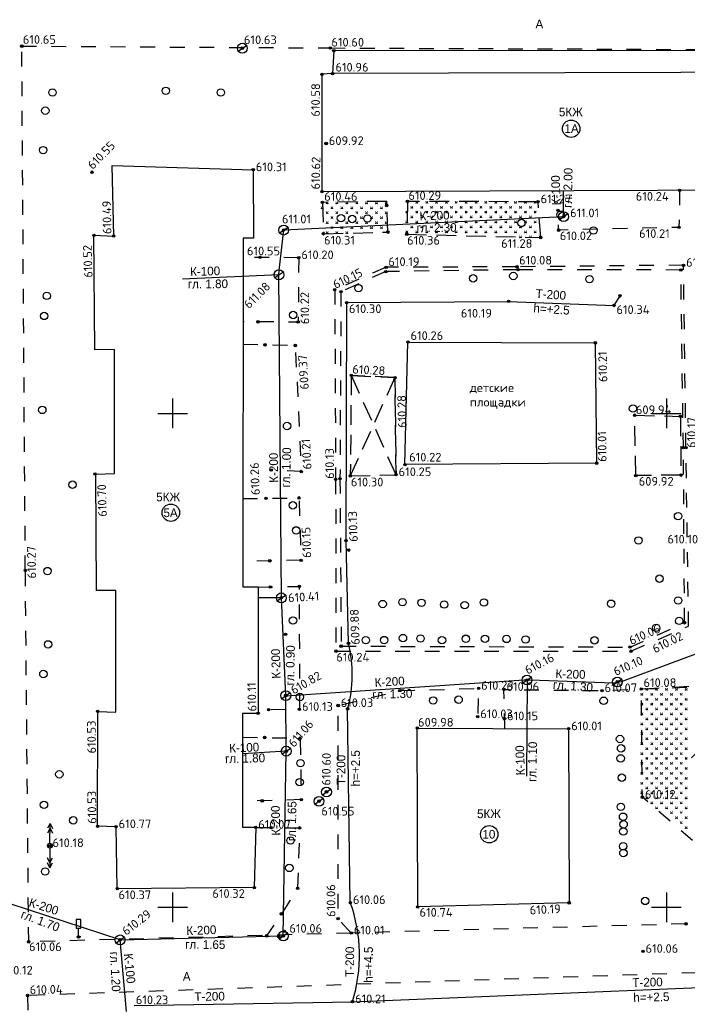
# Model space of a CAD drawing. Header units: metres. Extents: x 550378 to 551400, y 4595394 to 4596257.
# Tile 20 of 43: x 550735 to 550802, y 4595840 to 4595940. Entities that reach past the tile are written whole.
import ezdxf

# ---------------------------------------------------------------- set-up
doc = ezdxf.new("R2010")
doc.units = ezdxf.units.M
doc.header["$PDMODE"] = 32
doc.header["$PDSIZE"] = 0.25
doc.linetypes.add('Д_ТРОТ_ТРУБА', pattern=[3, 1.5, -1.5])
doc.linetypes.add('НАВЕС_ОПОРЫ', pattern=[3, 2, -1])
for name, color, linetype in [('(001) Сетка', 92, 'Continuous'), ('(003) Пункты', 7, 'Continuous'), ('(007) Здания', 7, 'Continuous'), ('(011) Колодцы', 7, 'Continuous'), ('(017) Канализация', 32, 'KANALIS_K_1'), ('(020) Теплотрасса', 7, 'ИК_Теплотраса -------т--------'), ('(022) Возд. Линии', 7, 'Continuous'), ('(025) Дорога', 7, 'Continuous'), ('(026) Д_знаки', 7, 'Continuous'), ('(036) Растительность', 7, 'Continuous'), ('(038) Деревья', 7, 'Continuous'), ('(040) Ограда', 7, 'Continuous')]:
    doc.layers.add(name, color=color, linetype=linetype)
doc.styles.add('BM-431', font='txt')
doc.styles.add('D-431', font='txt')
doc.styles.add('P-131', font='txt')
doc.styles.add('S', font='txtwr', dxfattribs={"oblique": 15})
doc.styles.get("Standard").update_dxf_attribs({"font": 'simplex.shx'})
doc.linetypes.add('GAZ_VOZDUSH', pattern='A,1,-2,["~",Standard,S=3,R=0,X=-1.5,Y=-1.5],-1,10', length=14)
doc.linetypes.add('KANALIS_K', pattern='A,1,["<",Standard,S=1.8,R=0,X=-0.9,Y=-0.9],3,-1,["К",Standard,S=1.8,R=0,X=-0.9,Y=-0.9],-1,10', length=16)
doc.linetypes.add('KANALIS_K_1', pattern='A,1,[">",Standard,S=1.8,R=0,X=-0.9,Y=-0.9],3,-1,["К",Standard,S=1.8,R=0,X=-0.9,Y=-0.9],-1,10', length=16)
doc.linetypes.add('KANALIS_KN', pattern='A,1,["<",Standard,S=1.8,R=0,X=-0.9,Y=-0.9],3,-1,["КН",Standard,S=1.8,R=0,X=-0.9,Y=-0.9],-3,10', length=18)
doc.linetypes.add('ИК_Теплотраса -------т--------', pattern='A,9,-0.6,["Т",Standard,S=1.2,R=0,X=0,Y=-0.6],-1.2', length=10.8)
doc.linetypes.add('ОГРАДА_V_ПРОВ', pattern='A,2.5,["v",Standard,S=1,R=0,X=0,Y=0],5,["v",Standard,S=1,R=180,X=0,Y=0],2.5', length=10)

# ---------------------------------------------------------------- blocks, each defined once
blk = doc.blocks.new('1_416')
at = {"linetype": 'Continuous', "lineweight": 0}
h = blk.add_hatch(color=7, dxfattribs=at)
edge = h.paths.add_edge_path()
edge.add_arc((-0.4, 0.19), 0.075, 0, 360)
h = blk.add_hatch(color=7, dxfattribs=at)
edge = h.paths.add_edge_path()
edge.add_arc((0.45, 0.19), 0.075, 0, 360)
at = {"color": 7, "linetype": 'Continuous', "lineweight": 0, "flags": 128}
blk.add_lwpolyline([(-0.48, 1.12), (0.02, 0.12), (0.52, 1.12)], dxfattribs=at)
at = {"color": 7, "linetype": 'Continuous', "lineweight": 0}
for centre in [(-0.4, 0.19), (0.45, 0.19)]:
    blk.add_circle(centre, 0.075, dxfattribs=at)
blk = doc.blocks.new('I01171')
blk.add_line((-0.722283, 0.697501), (0.702286, -0.69785))
blk.add_circle((0, 0), 1)
at = {"color": 4, "style": 'S', "oblique": 15}
blk.add_attdef('Z', (1.616431, -1.093486), '', height=2, dxfattribs=at)
blk = doc.blocks.new('d')
at = {"layer": '(038) Деревья'}
blk.add_ellipse((0, 0), major_axis=(0.265, 0.265), ratio=1, start_param=5.497787, end_param=11.780972, dxfattribs=at)
blk = doc.blocks.new('strela1')
at = {"layer": '(022) Возд. Линии'}
for p, q in [((-2, 0), (-1.5, 0.25)), ((0, 0), (-2, 0)), ((-2, 0), (-1.5, -0.25)), ((-1.5, 0), (-1, 0.25)), ((-1.5, 0), (-1, -0.25))]:
    blk.add_line(p, q, dxfattribs=at)
blk = doc.blocks.new('strela2')
at = {"layer": '(022) Возд. Линии'}
for p, q in [((0, 0), (2, 0)), ((1.5, 0), (1, 0.25)), ((1.5, 0), (1, -0.25)), ((2, 0), (1.5, 0.25)), ((2, 0), (1.5, -0.25))]:
    blk.add_line(p, q, dxfattribs=at)
blk = doc.blocks.new('STOLB')
at = {"layer": '(022) Возд. Линии'}
blk.add_circle((0, 0), 0.25, dxfattribs=at)
blk = doc.blocks.new('I02063')
at = {"linetype": 'Continuous'}
blk.add_lwpolyline([(-0.5, 3.5), (-0.5, 1.8), (0.5, 1.8), (0.5, 3.5)], close=True, dxfattribs=at)
blk.add_lwpolyline([(0.5, 0), (0, 0), (0, 1.8)], dxfattribs=at)
at = {"color": 4, "style": 'S', "oblique": 15}
blk.add_attdef('Z', (1.280972, -0.066143), '', height=2, dxfattribs=at)

msp = doc.modelspace()

# ---------------------------------------------------------------- linework, layer by layer
at = {"layer": '(001) Сетка'}
for p, q in [((550750, 4595901.5), (550750, 4595898.5)), ((550800, 4595901.5), (550800, 4595898.5)), ((550748.5, 4595900), (550751.5, 4595900)), ((550798.5, 4595900), (550801.5, 4595900)), ((550750, 4595851.5), (550750, 4595848.5)), ((550800, 4595851.5), (550800, 4595848.5)), ((550748.5, 4595850), (550751.5, 4595850)), ((550798.5, 4595850), (550801.5, 4595850))]:
    msp.add_line(p, q, dxfattribs=at)
at = {"layer": '(003) Пункты', "color": 7}
for p in [(550734.719, 4595937.184, 610.652), (550757.05, 4595936.969, 610.637), (550757.051, 4595936.974, 1216.423), (550765.96, 4595936.995, 610.601), (550766.319, 4595936.712, 610.568), (550765.121, 4595934.333, 610.583), (550766.189, 4595934.407, 610.958), (550765.548, 4595927.322, 609.917), (550741.833, 4595924.416, 610.559), (550758.157, 4595924.669, 610.307), (550765.114, 4595922.453, 610.62), (550801.342, 4595922.579, 610.239), (550765.157, 4595921.367, 610.46), (550771.676, 4595921.044, 610.228), (550773.783, 4595921.461, 610.287), (550787.002, 4595921.424, 611.274), (550789.019, 4595920.567, 610.304), (550789.585, 4595919.929), (550789.585, 4595919.929, 608.979), (550742.033, 4595918.03, 610.523), (550761.244, 4595918.57), (550765.266, 4595918.185, 610.307), (550771.794, 4595918.352, 609.795), (550773.713, 4595918.136, 610.36), (550789.081, 4595918.548, 610.019), (550801.275, 4595918.827, 610.214), (550744.029, 4595917.955, 610.496), (550787.277, 4595917.811, 611.278), (550758.841, 4595915.791, 610.551), (550762.773, 4595915.765, 610.197), (550771.581, 4595914.358, 610.141), (550771.616, 4595914.788, 610.185), (550784.862, 4595914.84, 610.083), (550784.967, 4595914.548, 610.065), (550801.459, 4595914.516, 609.984), (550801.732, 4595914.999, 610.143), (550766.414, 4595912.531, 610.154), (550767.04, 4595912.314, 610.137), (550767.629, 4595911.217, 610.295), (550784.02, 4595911.342, 610.194), (550795.304, 4595911.906, 610.193), (550794.702, 4595910.929, 610.338), (550758.649, 4595909.269, 610.501), (550762.71, 4595909.244, 610.224), (550773.828, 4595907.219, 610.257), (550792.794, 4595907.146, 610.206), (550759.348, 4595906.942, 609.955), (550762.42, 4595906.874, 609.372), (550768.086, 4595903.841, 610.278), (550772.507, 4595903.617, 610.28), (550796.794, 4595899.813, 609.943), (550801.417, 4595899.695, 610.035), (550801.721, 4595896.536, 610.192), (550801.979, 4595896.537, 610.17), (550759.976, 4595894.263, 610.37), (550763.021, 4595894.111, 610.209), (550773.525, 4595894.814, 610.221), (550792.936, 4595894.955, 610.006), (550742.127, 4595893.859, 610.703), (550766.504, 4595893.315, 610.13), (550766.942, 4595893.402, 610.202), (550767.991, 4595893.673, 610.298), (550772.622, 4595893.794, 610.247), (550796.905, 4595893.7, 609.921), (550801.479, 4595893.75, 610.026), (550759.457, 4595891.403, 610.264), (550762.802, 4595891.442, 610.16), (550767.563, 4595887.12, 610.132), (550767.833, 4595886.156, 610.703), (550763.008, 4595885.121, 610.153), (550759.828, 4595885.071, 610.414), (550735.08, 4595884.12, 610.278), (550759.888, 4595882.419, 610.39), (550762.819, 4595882.481, 610.297), (550761.008, 4595881.333, 608.549), (550761.008, 4595881.333, 610.412), (550801.843, 4595878.797, 609.959), (550761.432, 4595877.635, 611.33), (550767.068, 4595876.43, 610.106), (550767.808, 4595876.709, 609.875), (550796.318, 4595876.338, 610.058), (550766.531, 4595875.925, 610.243), (550796.408, 4595875.918, 609.995), (550780.979, 4595872.161, 610.229), (550785.889, 4595873.013, 610.157), (550785.889, 4595873.013, 610.157), (550795.028, 4595872.82, 611.708), (550795.028, 4595872.82, 610.1), (550761.458, 4595871.433, 4.008), (550761.458, 4595871.417, 610.823), (550773.004, 4595871.926, 610.068), (550783.541, 4595872.049, 610.059), (550793.483, 4595871.927, 610.067), (550797.461, 4595872.101, 610.08), (550766.755, 4595870.419, 610.031), (550742.406, 4595869.82, 610.533), (550758.652, 4595869.622, 610.112), (550759.713, 4595869.997, 610.13), (550762.837, 4595870.029, 610.129), (550767.721, 4595870.086, 610.044), (550780.893, 4595869.291, 610.029), (550783.607, 4595869.079, 610.15), (550759.311, 4595867.181, 610.349), (550774.773, 4595868.14, 609.978), (550790.099, 4595868.068, 610.012), (550762.897, 4595867.11, 610.187), (550761.499, 4595865.794, 611.065), (550761.502, 4595865.812, 615.073), (550765.581, 4595861.683, 610.595), (550765.581, 4595861.683, 610.595), (550759.069, 4595860.77, 610.261), (550763.028, 4595860.894, 610.132), (550764.813, 4595860.721, 610.553), (550764.815, 4595860.734, 614.561), (550797.563, 4595861.142, 610.115), (550742.401, 4595858.189, 610.526), (550744.27, 4595858.15, 610.768), (550758.412, 4595858.093, 610.074), (550759.949, 4595858.061, 610.265), (550762.855, 4595858.03, 609.927), (550737.574, 4595856.236, 610.177), (550744.394, 4595851.874, 610.371), (550758.264, 4595851.99, 610.324), (550762.652, 4595851.905, 610.069), (550767.991, 4595850.472, 610.058), (550790.147, 4595850.441, 610.19), (550761.008, 4595849.327, 610.112), (550774.82, 4595850.023, 610.737), (550766.755, 4595848.833, 610.062), (550801.986, 4595848.313, 609.982), (550761.314, 4595847.551, 608.416), (550768.084, 4595847.385, 610.013), (550735.421, 4595846.492, 610.069), (550740.463, 4595846.993, 610.1), (550744.675, 4595846.691, 610.299), (550744.677, 4595846.704, 614.052), (550759.513, 4595847.102, 610.08), (550760.745, 4595847.016, 608.392), (550761.198, 4595847.092, 610.06), (550761.198, 4595847.092, 610.06), (550797.627, 4595845.529, 610.062), (550735.316, 4595841.06, 610.04), (550768.209, 4595840.432, 610.206)]:
    msp.add_point(p, dxfattribs=at)
at = {"layer": '(007) Здания', "flags": 128}
for points in [[(550822.297, 4595934.557), (550822.297, 4595935.651), (550810.038, 4595935.733), (550810.034, 4595936.742), (550766.319, 4595936.712), (550766.189, 4595934.407), (550765.121, 4595934.333), (550765.114, 4595922.453), (550824.613, 4595922.685), (550824.999, 4595934.596), (550766.189, 4595934.407)], [(550742.182, 4595893.859), (550744.11, 4595893.902), (550744.098, 4595906.461), (550742.104, 4595906.449), (550742.033, 4595918.03), (550744.029, 4595917.955), (550743.889, 4595925.1), (550758.157, 4595924.669), (550758.183, 4595917.755), (550757.133, 4595917.751), (550757.093, 4595882.424), (550758.645, 4595882.422), (550758.652, 4595869.622), (550757.078, 4595869.624), (550757.065, 4595858.088), (550758.412, 4595858.093), (550758.264, 4595851.99), (550744.394, 4595851.874), (550744.27, 4595858.15), (550742.401, 4595858.189), (550742.406, 4595869.82), (550744.234, 4595869.746), (550744.258, 4595882.071), (550742.254, 4595882.058)], [(550742.182, 4595893.859), (550742.254, 4595882.058)]]:
    msp.add_lwpolyline(points, dxfattribs=at)
at = {"layer": '(007) Здания', "linetype": 'НАВЕС_ОПОРЫ'}
for points in [[(550771.676, 4595921.469), (550765.157, 4595921.367), (550765.266, 4595918.185), (550771.794, 4595918.352), (550771.676, 4595921.044)], [(550787.277, 4595917.811), (550787.002, 4595921.424), (550773.783, 4595921.461), (550773.713, 4595918.136)], [(550767.991, 4595893.673), (550772.622, 4595893.794), (550772.507, 4595903.617), (550768.086, 4595903.841)], [(550801.479, 4595893.75), (550796.905, 4595893.7), (550796.794, 4595899.813), (550801.417, 4595899.695)]]:
    msp.add_lwpolyline(points, close=True, dxfattribs=at)
for points in [[(550772.507, 4595903.617), (550767.991, 4595893.673)], [(550772.622, 4595893.794), (550768.086, 4595903.841)]]:
    msp.add_lwpolyline(points, dxfattribs=at)
at = {"layer": '(007) Здания', "linetype": 'НАВЕС_ОПОРЫ', "flags": 128}
for points in [[(550768.086, 4595903.841), (550772.507, 4595903.617)], [(550772.507, 4595903.617), (550772.622, 4595893.794)]]:
    msp.add_lwpolyline(points, dxfattribs=at)
at = {"layer": '(007) Здания', "flags": 128}
msp.add_lwpolyline([(550774.773, 4595868.14), (550790.099, 4595868.068), (550790.147, 4595850.441), (550774.82, 4595850.023)], close=True, dxfattribs=at)
at = {"layer": '(007) Здания'}
for centre in [(550790.356, 4595928.816, 610.559), (550749.814, 4595889.944, 610.559), (550782.054, 4595857.383)]:
    msp.add_circle(centre, 0.88, dxfattribs=at)
at = {"layer": '(017) Канализация', "linetype": 'KANALIS_KN', "flags": 128}
for points in [[(550760.73, 4595913.592), (550760.791, 4595914.469), (550761.244, 4595918.57), (550761.244, 4595918.57), (550789.585, 4595919.929), (550789.585, 4595919.929), (550789.585, 4595922.542)], [(550761.008, 4595881.333), (550758.645, 4595881.332)], [(550785.887, 4595873), (550785.844, 4595863.279)]]:
    msp.add_lwpolyline(points, dxfattribs=at)
at = {"layer": '(017) Канализация', "linetype": 'KANALIS_K', "flags": 128}
for points in [[(550761.502, 4595865.812), (550761.458, 4595871.417), (550761.458, 4595871.417), (550761.008, 4595881.333), (550761.008, 4595881.333), (550760.76, 4595914.031), (550760.76, 4595914.031), (550760.76, 4595914.031), (550750.982, 4595913.605)], [(550761.458, 4595871.417), (550785.58, 4595873.006), (550786.198, 4595873.02), (550794.641, 4595872.718), (550795.441, 4595872.858), (550804.714, 4595876.296), (550804.714, 4595876.296), (550804.793, 4595887.195), (550804.793, 4595887.195), (550805.252, 4595899.795), (550816.233, 4595911.456)], [(550744.675, 4595846.691), (550761.198, 4595847.092), (550761.198, 4595847.092), (550761.198, 4595847.092), (550761.502, 4595865.812), (550761.502, 4595865.812), (550757.119, 4595865.545)], [(550744.675, 4595846.691), (550729.782, 4595851.567)], [(550745.325, 4595839.424), (550744.675, 4595846.691)]]:
    msp.add_lwpolyline(points, dxfattribs=at)
at = {"layer": '(020) Теплотрасса', "linetype": 'GAZ_VOZDUSH', "flags": 128}
msp.add_lwpolyline([(550768.209, 4595840.432, 0.162687), (550767.991, 4595850.472), (550767.721, 4595870.086, 0.129926), (550767.808, 4595876.709), (550767.563, 4595887.12), (550767.629, 4595911.217), (550784.02, 4595911.342), (550794.702, 4595910.929), (550795.304, 4595911.906)], format="xyb", dxfattribs=at)
msp.add_lwpolyline([(550746.09, 4595840.039), (550746.09, 4595840.039), (550768.209, 4595840.432), (550804.187, 4595841.907)], dxfattribs=at)
at = {"layer": '(025) Дорога', "linetype": 'Д_ТРОТ_ТРУБА', "flags": 128}
for points in [[(550734.719, 4595937.184), (550765.96, 4595936.995)], [(550735.08, 4595884.12), (550734.719, 4595937.184)], [(550765.96, 4595936.995), (550829.26, 4595936.745)], [(550801.341, 4595922.594), (550801.275, 4595918.827), (550789.081, 4595918.548), (550789.019, 4595920.567)], [(550762.773, 4595915.765), (550762.71, 4595909.244), (550757.124, 4595909.278)], [(550762.773, 4595915.765), (550757.131, 4595915.802)], [(550771.616, 4595914.788), (550766.414, 4595912.531)], [(550771.581, 4595914.358), (550767.04, 4595912.314)], [(550784.967, 4595914.548), (550771.581, 4595914.358)], [(550784.862, 4595914.84), (550771.616, 4595914.788)], [(550801.732, 4595914.999), (550784.862, 4595914.84)], [(550801.459, 4595914.516), (550784.967, 4595914.548)], [(550801.721, 4595896.536), (550801.459, 4595914.516)], [(550801.979, 4595896.537), (550801.732, 4595914.999)], [(550766.414, 4595912.531), (550766.504, 4595893.315)], [(550767.04, 4595912.314), (550766.942, 4595893.402)], [(550757.121, 4595906.991), (550762.42, 4595906.874), (550763.021, 4595894.111), (550759.976, 4595894.263)], [(550801.843, 4595878.797), (550801.721, 4595896.536)], [(550802.249, 4595878.455), (550801.979, 4595896.537)], [(550766.504, 4595893.315), (550766.531, 4595875.925)], [(550766.942, 4595893.402), (550767.068, 4595876.43)], [(550757.103, 4595891.376), (550762.802, 4595891.442), (550763.008, 4595885.121), (550757.096, 4595885.028)], [(550735.421, 4595846.492), (550735.08, 4595884.12)], [(550758.645, 4595882.393), (550762.819, 4595882.481), (550762.837, 4595870.029), (550758.652, 4595869.986)], [(550796.318, 4595876.338), (550801.843, 4595878.797)], [(550796.408, 4595875.918), (550802.249, 4595878.455)], [(550767.068, 4595876.43), (550796.318, 4595876.338)], [(550766.531, 4595875.925), (550796.408, 4595875.918)], [(550783.629, 4595868.098), (550783.541, 4595872.049), (550793.483, 4595871.927), (550803.561, 4595872.346), (550805.73, 4595870.201)], [(550768.084, 4595847.385), (550766.755, 4595848.833), (550766.755, 4595870.419), (550773.004, 4595871.926), (550780.979, 4595872.161), (550780.858, 4595868.111)], [(550757.075, 4595867.225), (550762.897, 4595867.11), (550763.028, 4595860.894), (550757.068, 4595860.707)], [(550758.412, 4595858.077), (550762.855, 4595858.03), (550762.652, 4595851.905), (550761.008, 4595849.327), (550759.513, 4595847.102)], [(550831.875, 4595848.892), (550801.986, 4595848.313)], [(550768.084, 4595847.385), (550735.421, 4595846.492)], [(550801.986, 4595848.313), (550768.084, 4595847.385)], [(550803.047, 4595843.364), (550735.316, 4595841.06)], [(550736.998, 4595768.93), (550735.73, 4595788.383), (550735.316, 4595841.06)], [(550735.316, 4595841.06), (550735.73, 4595788.383)]]:
    msp.add_lwpolyline(points, dxfattribs=at)
msp.add_lwpolyline([(550803.651, 4595872.439), (550805.764, 4595870.399), (550806.87, 4595869.277), (550802.298, 4595864.899), (550809.126, 4595857.531), (550805.852, 4595853.947), (550797.563, 4595861.142), (550797.461, 4595872.101)], close=True, dxfattribs=at)
at = {"layer": '(040) Ограда', "linetype": 'ОГРАДА_V_ПРОВ', "flags": 128}
msp.add_lwpolyline([(550792.936, 4595894.955), (550773.525, 4595894.814), (550773.828, 4595907.219), (550792.794, 4595907.146)], close=True, dxfattribs=at)
at = {"linetype": 'ByBlock', "flags": 128}
msp.add_lwpolyline([(550789.585, 4595919.929), (550789.61, 4595920.392)], dxfattribs=at)

# ---------------------------------------------------------------- block references
at = {"layer": '(011) Колодцы', "color": 30, "true_color": 0xf8991e, "rotation": 78.81957851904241}
for p, xscale, yscale, zscale in [((550757.051, 4595936.974, 1216.423), 0.4999999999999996, 0.4999999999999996, 0.4999999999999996), ((550789.583, 4595919.916, -4.008), 0.4999999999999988, 0.4999999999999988, 0.4999999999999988), ((550761.242, 4595918.556, -4.008), 0.4999999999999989, 0.4999999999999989, 0.4999999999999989), ((550760.76, 4595914.031, 608.549), 0.4999999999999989, 0.4999999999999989, 0.4999999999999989), ((550761.006, 4595881.32, 604.541), 0.499999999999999, 0.499999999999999, 0.499999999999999), ((550785.887, 4595873, 606.149), 0.499999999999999, 0.499999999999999, 0.499999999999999), ((550795.026, 4595872.807, 607.7), 0.4999999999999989, 0.4999999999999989, 0.4999999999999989), ((550761.456, 4595871.42), 0.4999999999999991, 0.4999999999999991, 0.4999999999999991), ((550761.5, 4595865.799, 611.065), 0.4999999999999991, 0.4999999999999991, 0.4999999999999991), ((550765.579, 4595861.67, 606.587), 0.499999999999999, 0.499999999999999, 0.499999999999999), ((550764.813, 4595860.721, 610.553), 0.4999999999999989, 0.4999999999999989, 0.4999999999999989), ((550761.196, 4595847.079, 606.052), 0.4999999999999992, 0.4999999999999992, 0.4999999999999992), ((550744.675, 4595846.691, 610.044), 0.4999999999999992, 0.4999999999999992, 0.4999999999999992)]:
    msp.add_blockref('I01171', p, dxfattribs=dict(at, xscale=xscale, yscale=yscale, zscale=zscale))
at = {"layer": '(022) Возд. Линии'}
for name, p, rotation in [('strela2', (550737.575, 4595856.486, 610.177), 89.79731603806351), ('STOLB', (550737.574, 4595856.236, 610.177), 269.7973160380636), ('strela1', (550737.573, 4595855.984, 610.177), 89.79731603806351)]:
    msp.add_blockref(name, p, dxfattribs=dict(at, rotation=rotation))
at = {"layer": '(026) Д_знаки', "xscale": 0.5, "yscale": 0.5, "zscale": 0.5}
msp.add_blockref('I02063', (550740.463, 4595846.993, 610.1), dxfattribs=at)
at = {"layer": '(036) Растительность', "lineweight": 0, "xscale": 0.2, "yscale": 0.2}
for p in [(550765.631, 4595921.201), (550766.631, 4595921.201), (550767.631, 4595921.201), (550768.631, 4595921.201), (550769.631, 4595921.201), (550770.631, 4595921.201), (550771.631, 4595921.201), (550774.72, 4595921.266), (550775.72, 4595921.266), (550776.72, 4595921.266), (550777.72, 4595921.266), (550778.72, 4595921.266), (550779.72, 4595921.266), (550780.72, 4595921.266), (550781.72, 4595921.266), (550782.72, 4595921.266), (550783.72, 4595921.266), (550784.72, 4595921.266), (550785.72, 4595921.266), (550786.72, 4595921.266), (550765.131, 4595920.701), (550765.631, 4595920.201), (550766.131, 4595920.701), (550766.631, 4595920.201), (550767.131, 4595920.701), (550767.631, 4595920.201), (550768.131, 4595920.701), (550768.631, 4595920.201), (550769.131, 4595920.701), (550769.631, 4595920.201), (550770.131, 4595920.701), (550770.631, 4595920.201), (550771.131, 4595920.701), (550771.631, 4595920.201), (550773.72, 4595920.266), (550774.22, 4595920.766), (550774.72, 4595920.266), (550775.22, 4595920.766), (550775.72, 4595920.266), (550776.22, 4595920.766), (550776.72, 4595920.266), (550777.22, 4595920.766), (550777.72, 4595920.266), (550778.22, 4595920.766), (550778.72, 4595920.266), (550779.22, 4595920.766), (550779.72, 4595920.266), (550780.22, 4595920.766), (550780.72, 4595920.266), (550781.22, 4595920.766), (550781.72, 4595920.266), (550782.22, 4595920.766), (550782.72, 4595920.266), (550783.22, 4595920.766), (550783.72, 4595920.266), (550784.22, 4595920.766), (550784.72, 4595920.266), (550785.22, 4595920.766), (550785.72, 4595920.266), (550786.22, 4595920.766), (550786.72, 4595920.266), (550765.631, 4595919.201), (550766.131, 4595919.701), (550766.631, 4595919.201), (550767.631, 4595919.201), (550768.631, 4595919.201), (550769.131, 4595919.701), (550769.631, 4595919.201), (550770.131, 4595919.701), (550770.631, 4595919.201), (550771.131, 4595919.701), (550771.631, 4595919.201), (550773.72, 4595919.266), (550774.22, 4595919.766), (550774.72, 4595919.266), (550775.22, 4595919.766), (550775.72, 4595919.266), (550776.22, 4595919.766), (550776.72, 4595919.266), (550777.22, 4595919.766), (550777.72, 4595919.266), (550778.22, 4595919.766), (550778.72, 4595919.266), (550779.22, 4595919.766), (550779.72, 4595919.266), (550780.22, 4595919.766), (550780.72, 4595919.266), (550781.22, 4595919.766), (550781.72, 4595919.266), (550782.22, 4595919.766), (550782.72, 4595919.266), (550783.22, 4595919.766), (550783.72, 4595919.266), (550784.22, 4595919.766), (550784.72, 4595919.266), (550785.22, 4595919.766), (550785.72, 4595919.266), (550786.22, 4595919.766), (550786.72, 4595919.266), (550765.631, 4595918.201), (550766.131, 4595918.701), (550766.631, 4595918.201), (550767.131, 4595918.701), (550767.631, 4595918.201), (550768.131, 4595918.701), (550769.131, 4595918.701), (550770.131, 4595918.701), (550771.131, 4595918.701), (550773.72, 4595918.266), (550774.22, 4595918.766), (550774.72, 4595918.266), (550775.22, 4595918.766), (550775.72, 4595918.266), (550776.22, 4595918.766), (550776.72, 4595918.266), (550777.22, 4595918.766), (550777.72, 4595918.266), (550778.22, 4595918.766), (550778.72, 4595918.266), (550779.22, 4595918.766), (550779.72, 4595918.266), (550780.22, 4595918.766), (550780.72, 4595918.266), (550781.22, 4595918.766), (550781.72, 4595918.266), (550782.22, 4595918.766), (550782.72, 4595918.266), (550783.22, 4595918.766), (550783.72, 4595918.266), (550784.22, 4595918.766), (550784.72, 4595918.266), (550785.22, 4595918.766), (550785.72, 4595918.266), (550786.22, 4595918.766), (550786.72, 4595918.266), (550785.22, 4595917.766), (550786.22, 4595917.766), (550787.22, 4595917.766), (550797.506, 4595871.45), (550798.006, 4595871.95), (550798.506, 4595871.45), (550799.006, 4595871.95), (550799.506, 4595871.45), (550800.006, 4595871.95), (550800.506, 4595871.45), (550801.006, 4595871.95), (550801.506, 4595871.45), (550802.006, 4595871.95), (550797.506, 4595870.45), (550798.006, 4595870.95), (550798.506, 4595870.45), (550799.006, 4595870.95), (550799.506, 4595870.45), (550800.006, 4595870.95), (550800.506, 4595870.45), (550801.006, 4595870.95), (550801.506, 4595870.45), (550802.006, 4595870.95), (550797.506, 4595869.45), (550798.006, 4595869.95), (550798.506, 4595869.45), (550799.006, 4595869.95), (550799.506, 4595869.45), (550800.006, 4595869.95), (550800.506, 4595869.45), (550801.006, 4595869.95), (550801.506, 4595869.45), (550802.006, 4595869.95), (550797.506, 4595868.45), (550798.006, 4595868.95), (550798.506, 4595868.45), (550799.006, 4595868.95), (550799.506, 4595868.45), (550800.006, 4595868.95), (550800.506, 4595868.45), (550801.006, 4595868.95), (550801.506, 4595868.45), (550802.006, 4595868.95), (550797.506, 4595867.45), (550798.006, 4595867.95), (550798.506, 4595867.45), (550799.006, 4595867.95), (550799.506, 4595867.45), (550800.006, 4595867.95), (550800.506, 4595867.45), (550801.006, 4595867.95), (550801.506, 4595867.45), (550802.006, 4595867.95), (550797.506, 4595866.45), (550798.006, 4595866.95), (550798.506, 4595866.45), (550799.006, 4595866.95), (550799.506, 4595866.45), (550800.006, 4595866.95), (550800.506, 4595866.45), (550801.006, 4595866.95), (550801.506, 4595866.45), (550802.006, 4595866.95), (550797.506, 4595865.45), (550798.006, 4595865.95), (550798.506, 4595865.45), (550799.006, 4595865.95), (550799.506, 4595865.45), (550800.006, 4595865.95), (550800.506, 4595865.45), (550801.006, 4595865.95), (550801.506, 4595865.45), (550802.006, 4595865.95), (550797.506, 4595864.45), (550798.006, 4595864.95), (550798.506, 4595864.45), (550799.006, 4595864.95), (550799.506, 4595864.45), (550800.006, 4595864.95), (550800.506, 4595864.45), (550801.006, 4595864.95), (550801.506, 4595864.45), (550802.006, 4595864.95), (550797.506, 4595863.45), (550798.006, 4595863.95), (550798.506, 4595863.45), (550799.006, 4595863.95), (550799.506, 4595863.45), (550800.006, 4595863.95), (550800.506, 4595863.45), (550801.006, 4595863.95), (550801.506, 4595863.45), (550802.006, 4595863.95), (550797.506, 4595862.45), (550798.006, 4595862.95), (550798.506, 4595862.45), (550799.006, 4595862.95), (550799.506, 4595862.45), (550800.006, 4595862.95), (550800.506, 4595862.45), (550801.006, 4595862.95), (550801.506, 4595862.45), (550802.006, 4595862.95), (550797.506, 4595861.45), (550798.006, 4595861.95), (550798.506, 4595861.45), (550799.006, 4595861.95), (550799.506, 4595861.45), (550800.006, 4595861.95), (550800.506, 4595861.45), (550801.006, 4595861.95), (550801.506, 4595861.45), (550802.006, 4595861.95), (550798.006, 4595860.95), (550798.506, 4595860.45), (550799.006, 4595860.95), (550799.506, 4595860.45), (550800.006, 4595860.95), (550800.506, 4595860.45), (550801.006, 4595860.95), (550801.506, 4595860.45), (550802.006, 4595860.95), (550799.006, 4595859.95), (550800.006, 4595859.95), (550800.506, 4595859.45), (550801.006, 4595859.95), (550801.506, 4595859.45), (550802.006, 4595859.95), (550801.006, 4595858.95), (550801.506, 4595858.45), (550802.006, 4595858.95), (550802.006, 4595857.95)]:
    msp.add_blockref('1_416', p, dxfattribs=at)
at = {"layer": '(038) Деревья', "linetype": 'Continuous'}
for p in [(550737.839, 4595932.489, 610.433), (550749.309, 4595932.665, 610.577), (550754.881, 4595932.483, 610.467), (550737.108, 4595930.647, 610.518), (550736.889, 4595926.658, 610.477), (550736.889, 4595926.658, 610.477), (550767.049, 4595919.761, 610.343), (550769.739, 4595919.726, 610.382), (550789.289, 4595920.112, 610.175), (550768.177, 4595919.681, 610.336), (550785.325, 4595919.278, 610.25), (550792.614, 4595918.518, 610.268), (550784.502, 4595913.907, 611.301), (550780.432, 4595913.671, 611.385), (550792.219, 4595913.586, 610.158), (550737.255, 4595911.893, 610.619), (550768.827, 4595912.685, 610.293), (550736.984, 4595909.863, 610.336), (550762.206, 4595909.961, 610.369), (550736.798, 4595900.347, 610.386), (550796.614, 4595900.487, 609.896), (550761.586, 4595898.725, 610.428), (550739.862, 4595892.779, 610.298), (550762.164, 4595890.687, 610.407), (550801.182, 4595889.587, 609.94), (550762.509, 4595888.152, 610.583), (550797.183, 4595887.136, 609.934), (550737.324, 4595884.033, 610.224), (550799.298, 4595883.268, 610.01), (550773.284, 4595880.88, 609.991), (550781.521, 4595880.848, 609.916), (550801.192, 4595881.054, 609.972), (550771.265, 4595880.695, 610.065), (550775.201, 4595880.826, 609.896), (550777.498, 4595880.642, 609.901), (550779.574, 4595880.59, 609.857), (550794.398, 4595880.726, 609.932), (550762.183, 4595879.024, 610.822), (550801.293, 4595878.988, 610.018), (550798.967, 4595878.28, 609.984), (550769.568, 4595877.04, 610.045), (550771.421, 4595877.047, 609.891), (550773.321, 4595877.252, 609.943), (550775.096, 4595877.21, 609.894), (550777.273, 4595877.036, 609.905), (550779.691, 4595877.183, 609.946), (550781.626, 4595877.176, 609.927), (550783.814, 4595877.163, 609.953), (550785.742, 4595877.106, 609.96), (550792.713, 4595877.022, 609.901), (550737.384, 4595876.612, 609.941), (550736.909, 4595873.615, 610.236), (550762.886, 4595871.281, 611.356), (550776.387, 4595870.936, 610.015), (550778.956, 4595871.016, 609.999), (550793.65, 4595870.905, 610.112), (550795.3, 4595867.028, 609.893), (550795.41, 4595866.084, 609.896), (550795.368, 4595865.068, 609.855), (550762.942, 4595864.589, 611.531), (550738.52, 4595863.456, 610.106), (550795.485, 4595863.116, 610.16), (550762.864, 4595862.661, 611.71), (550736.967, 4595860.371, 610.051), (550795.393, 4595860.162, 609.866), (550795.611, 4595859.16, 609.738), (550739.931, 4595858.793, 610.356), (550795.665, 4595858.39, 609.863), (550795.642, 4595857.661, 609.899), (550761.937, 4595856.757, 610.123), (550795.613, 4595856.169, 609.951), (550795.646, 4595855.491, 609.85), (550761.815, 4595853.975, 610.663), (550737.087, 4595853.621, 609.955), (550797.849, 4595850.633, 609.993)]:
    msp.add_blockref('d', p, dxfattribs=at)

# ---------------------------------------------------------------- texts
at = {"layer": '(003) Пункты', "color": 7}
for s, p in [('610.65', (550734.826, 4595937.415, 610.652)), ('610.63', (550757.215, 4595937.386, 610.637)), ('610.60', (550766.074, 4595937.136, 610.601)), ('610.96', (550766.482, 4595934.606, 610.958)), ('609.92', (550765.808, 4595927.172, 609.917)), ('610.31', (550758.417, 4595924.519, 610.307)), ('610.46', (550765.348, 4595921.52, 610.46)), ('610.29', (550773.872, 4595921.616, 610.287)), ('611.27', (550787.262, 4595921.274, 611.274)), ('610.24', (550796.897, 4595921.538, 610.239)), ('611.01', (550790.247, 4595919.86, -2.256)), ('611.01', (550761.07, 4595919.236, -2.256)), ('610.02', (550789.202, 4595917.538, 610.019)), ('610.21', (550797.232, 4595917.768, 610.214)), ('610.31', (550765.33, 4595917.095, 610.307)), ('610.36', (550773.741, 4595917.082, 610.36)), ('611.28', (550783.262, 4595916.758, 611.278)), ('610.55', (550757.522, 4595916.002, 610.551)), ('610.20', (550763.033, 4595915.615, 610.197)), ('610.19', (550771.841, 4595914.918, 610.185)), ('610.08', (550785.082, 4595915.071, 610.083)), ('610.14', (550801.992, 4595914.849, 610.143)), ('610.30', (550767.851, 4595910.157, 610.295)), ('610.19', (550779.183, 4595909.701, 610.194)), ('610.34', (550794.94, 4595910.064, 610.338)), ('610.26', (550774.088, 4595907.432, 610.257)), ('609.94', (550796.902, 4595899.927, 609.943)), ('610.22', (550773.95, 4595895.127, 610.221)), ('610.25', (550772.882, 4595893.644, 610.247)), ('610.30', (550768.045, 4595892.609, 610.298)), ('609.92', (550797.194, 4595892.681, 609.921)), ('610.10', (550800.108, 4595886.824, 610.1)), ('610.24', (550766.575, 4595874.87, 610.243)), ('610.23', (550781.239, 4595872.011, 610.229)), ('610.06', (550783.801, 4595871.899, 610.059)), ('610.07', (550793.743, 4595871.777, 610.067)), ('610.08', (550797.677, 4595872.298, 610.08)), ('610.13', (550763.097, 4595869.879, 610.129)), ('610.03', (550767.015, 4595870.269, 610.031)), ('610.03', (550781.153, 4595869.141, 610.029)), ('610.15', (550783.867, 4595868.929, 610.15)), ('609.98', (550774.845, 4595868.284, 609.978)), ('610.01', (550790.359, 4595867.918, 610.012)), ('610.12', (550797.823, 4595860.992, 610.115)), ('610.55', (550765.057, 4595859.283, 1.752)), ('610.77', (550744.53, 4595858, 610.768)), ('610.07', (550758.672, 4595857.943, 610.074)), ('610.18', (550737.834, 4595856.086, 610.177)), ('610.37', (550744.515, 4595850.816, 610.371)), ('610.32', (550754.017, 4595850.944, 610.324)), ('610.06', (550768.251, 4595850.322, 610.058)), ('610.74', (550774.996, 4595849.04, 610.737)), ('610.06', (550761.817, 4595847.416, 607.804)), ('610.01', (550768.344, 4595847.235, 610.013)), ('610.06', (550735.456, 4595845.554, 610.069)), ('610.06', (550797.887, 4595845.379, 610.062)), ('610.12', (550732.721, 4595843.182, 610.119)), ('610.23', (550746.266, 4595840.188, 610.234)), ('610.21', (550768.469, 4595840.282, 610.206))]:
    msp.add_text(s, height=0.88, dxfattribs=at).set_placement(p)
for s, rotation, p in [('610.58', 89.65338, (550764.902, 4595930.044, 610.583)), ('610.55', 45.69603, (550741.915, 4595924.629, 610.559)), ('610.62', 88.97668, (550764.902, 4595922.665, 610.62)), ('610.49', 90.94888, (550743.809, 4595918.162, 1220.608)), ('610.52', 91.72935, (550741.895, 4595913.754, 610.523)), ('610.15', 25.91285, (550766.497, 4595912.581, 610.154)), ('611.08', 44.72803, (550757.728, 4595910.529, 610.301)), ('610.22', 90.44784, (550763.833, 4595909.027, 610.224)), ('610.21', 90.95533, (550794.021, 4595903.177, 610.206)), ('609.37', 93.44139, (550763.792, 4595902.436, 609.372)), ('610.28', 357.20115, (550768.177, 4595904.038, 610.278)), ('610.28', 91.56699, (550773.705, 4595898.531, 610.28)), ('610.17', 88.97146, (550802.959, 4595896.492, 610.17)), ('610.01', 90.66735, (550793.945, 4595895.093, 610.006)), ('610.21', 93.05928, (550764.076, 4595894.342, 610.209)), ('610.13', 90.26835, (550766.34, 4595893.367, 610.13)), ('610.26', 92.12209, (550758.835, 4595891.743, 610.264)), ('610.70', 91.79685, (550743.34, 4595889.551)), ('610.13', 91.72487, (550768.746, 4595887.004, 610.132)), ('610.15', 91.8666, (550764.036, 4595885.373, 610.153)), ('610.27', 90.87734, (550736.173, 4595883.289, 610.278)), ('610.41', 3.65075, (550761.709, 4595880.877, 610.412)), ('609.88', 92.03116, (550768.95, 4595876.593, 609.875)), ('610.06', 23.99231, (550796.454, 4595876.532, 610.058)), ('610.02', 26.62258, (550798.854, 4595875.689, 610.018)), ('610.16', 27.52037, (550785.945, 4595873.534, 607.901)), ('610.10', 23.54027, (550794.874, 4595873.406, 610.1)), ('610.11', 91.21194, (550758.486, 4595869.833, 610.112)), ('610.82', 29.87841, (550762.264, 4595871.518, 610.823)), ('611.06', 49.20092, (550762.288, 4595866.112, 612.817)), ('610.53', 90.45674, (550742.235, 4595865.57, 610.533)), ('610.60', 89.21301, (550765.978, 4595862.314, 608.339)), ('610.53', 90.71646, (550742.282, 4595858.454, 610.526)), ('610.06', 90.32392, (550766.481, 4595849.016, 610.062)), ('610.29', 38.02084, (550745.299, 4595847.092, 610.299)), ('610.19', 2.79918, (550786.175, 4595849.259, 610.19)), ('610.04', 1.12279, (550735.532, 4595841.196, 610.04))]:
    msp.add_text(s, height=0.88, rotation=rotation, dxfattribs=at).set_placement(p)
at = {"layer": '(007) Здания', "style": 'P-131'}
for s, p in [('5КЖ', (550789.115, 4595930.074, 610.559)), ('1A', (550789.679, 4595928.398, 610.559)), ('5КЖ', (550748.334, 4595891.097, 610.559)), ('5A', (550749.069, 4595889.498, 610.559)), ('5КЖ', (550780.822, 4595859.018)), ('10', (550781.37, 4595856.946))]:
    msp.add_text(s, height=0.88, dxfattribs=at).set_placement(p)
at = {"layer": '(017) Канализация', "color": 0, "linetype": 'Continuous', "ltscale": 0.5, "style": 'D-431'}
for s, rotation, p in [('К-100', 91.69477, (550789.285, 4595921.079, -610.699)), ('гл. 2.00', 88.9048, (550790.419, 4595920.794, -610.699)), ('К-200', 1.69477, (550775.014, 4595919.552, -610.699)), ('гл. 2.30', 0.62875, (550774.698, 4595918.344, -610.699)), ('К-100', 1.69477, (550751.783, 4595913.912, -610.699)), ('гл. 1.80', 0.61393, (550751.55, 4595912.643, -610.699)), ('гл. 1.00', 88.04171, (550761.867, 4595892.484, -610.699)), ('К-200', 90.83167, (550760.687, 4595892.98, -610.699)), ('К-200', 91.69477, (550760.936, 4595873.146, -610.699)), ('гл. 0.90', 88.9048, (550762.302, 4595872.454, -610.699)), ('К-200', 3.41734, (550770.481, 4595872.305, -610.699)), ('К-200', 358.49656, (550788.758, 4595873.198, -610.699)), ('гл. 1.30', 355.61122, (550788.481, 4595872.11, -610.699)), ('гл. 1.30', 2.03242, (550770.234, 4595871.074, -610.699)), ('К-100', 2.39747, (550755.741, 4595865.654, -1220.998)), ('К-100', 91.69477, (550785.67, 4595863.361, -610.699)), ('гл. 1.10', 88.9048, (550786.825, 4595862.696, -610.699)), ('гл. 1.80', 1.49604, (550755.314, 4595864.581, -1220.998)), ('К-200', 91.69477, (550760.919, 4595857.265, -610.699)), ('гл. 1.65', 88.9048, (550762.463, 4595856.67, -610.699)), ('К-200', 342.08356, (550735.37, 4595850.118, -610.699)), ('гл. 1.70', 339.2936, (550734.547, 4595848.937, -610.699)), ('К-200', 2.39747, (550751.404, 4595847.165, -610.699)), ('гл. 1.65', 359.60751, (550751.274, 4595845.797, -610.699)), ('гл. 1.20', 272.78192, (550743.654, 4595845.483, -610.699)), ('К-100', 275.57188, (550745.067, 4595845.274, -610.699))]:
    msp.add_text(s, height=0.88, rotation=rotation, dxfattribs=at).set_placement(p)
at = {"layer": '(020) Теплотрасса', "linetype": 'GAZ_VOZDUSH', "style": 'D-431'}
for s, rotation, p in [('T-200', 355.96434, (550786.735, 4595911.707)), ('h=+2.5', 356.18805, (550786.51, 4595910.233)), ('T-200', 89.73317, (550767.474, 4595862.361)), ('h=+2.5', 89.95688, (550768.959, 4595862.233)), ('T-200', 89.73317, (550768.369, 4595842.933)), ('h=+4.5', 89.95688, (550770.269, 4595842.344)), ('T-200', 1.32503, (550796.561, 4595841.928)), ('T-200', 1.32503, (550752.214, 4595840.492)), ('h=+2.5', 1.54874, (550796.658, 4595840.407))]:
    msp.add_text(s, height=0.88, rotation=rotation, dxfattribs=at).set_placement(p)
at = {"layer": '(025) Дорога', "linetype": 'Д_ТРОТ_ТРУБА', "style": 'BM-431'}
for p in [(550786.742, 4595938.981), (550751.03, 4595842.547)]:
    msp.add_text('A', height=0.88, dxfattribs=at).set_placement(p)
at = {"lineweight": 0, "insert": (550780.083, 4595903.043), "char_height": 0.88, "width": 2.97, "attachment_point": 1}
msp.add_mtext(' детские площадки', dxfattribs=at)

doc.saveas('drawing.dxf')
